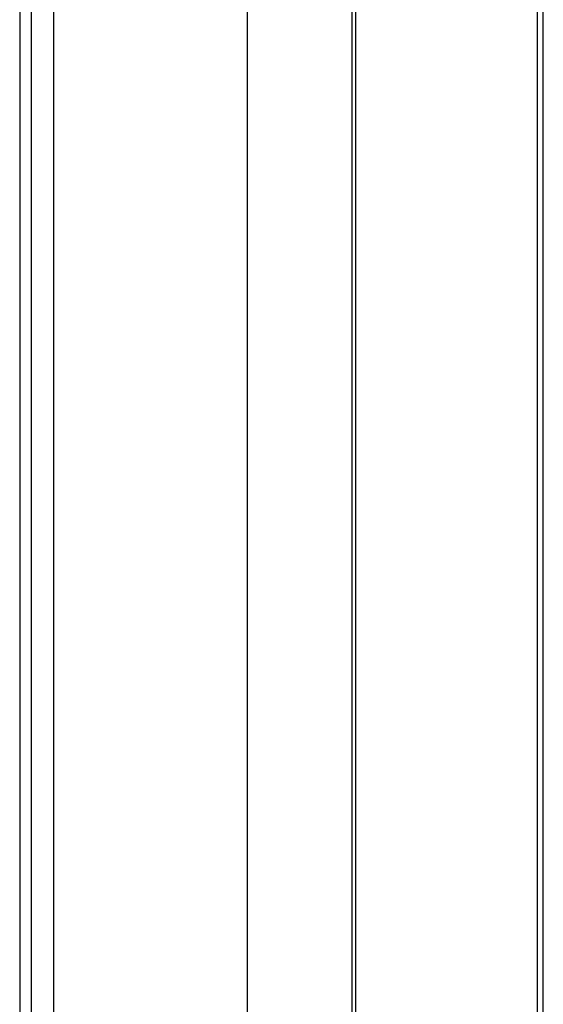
# Model space of a CAD drawing. Header units: millimetres. Extents: x 0 to 1118, y 0 to 864.
# Tile 20 of 256: x 90 to 101, y 341 to 361. Entities that reach past the tile are written whole.
import ezdxf

# ---------------------------------------------------------------- set-up
doc = ezdxf.new("R2010")
doc.units = ezdxf.units.MM

msp = doc.modelspace()

# ---------------------------------------------------------------- linework, layer by layer
at = {"color": 7, "linetype": 'Continuous', "lineweight": 25}
for p, q in [((97.2628, 464.9556), (97.2628, 309.7556)), ((97.3512, 309.7556), (97.3512, 464.9556)), ((101.1994, 309.7556), (101.1994, 464.9556)), ((101.3244, 309.7556), (101.3244, 464.9556)), ((90.4744, 295.4066), (90.4744, 377.92)), ((90.2244, 377.3653), (90.2244, 301.2256)), ((95.0494, 362.6274), (95.0494, 329.9909))]:
    msp.add_line(p, q, dxfattribs=at)
at = {"color": 8, "linetype": 'Continuous', "lineweight": 25}
msp.add_line((90.9424, 377.92), (90.9424, 295.4066), dxfattribs=at)

doc.saveas('drawing.dxf')
